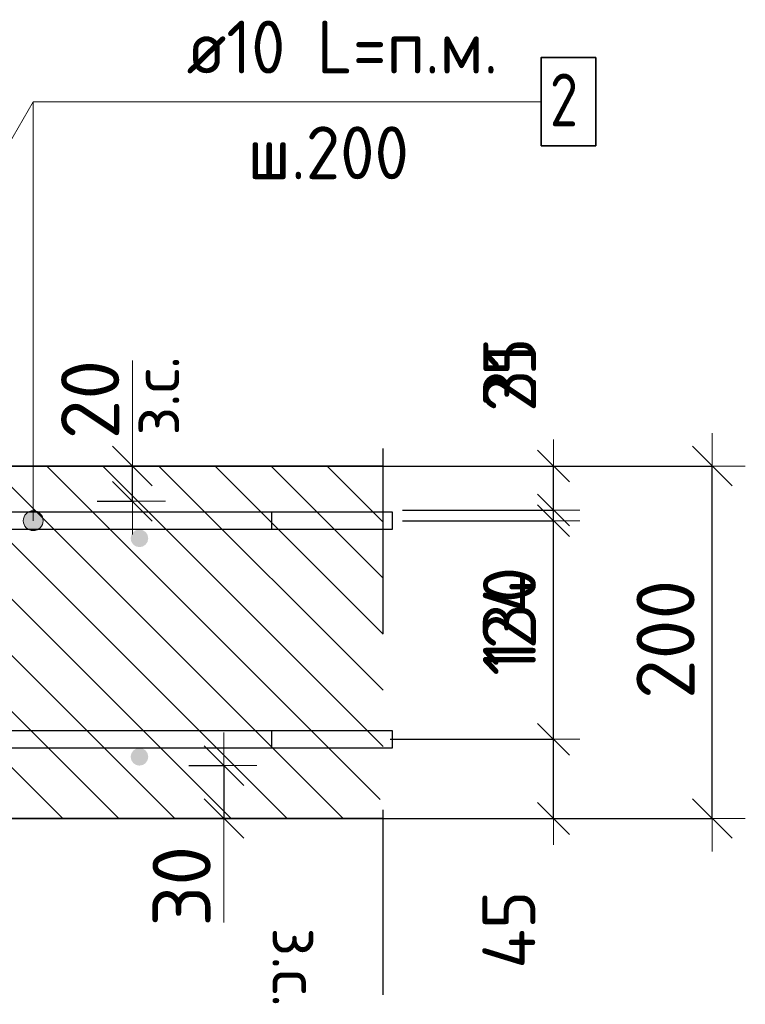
# Model space of a CAD drawing. Header units: metres. Extents: x -38 to 100, y -15 to 21.
# Tile 128 of 246: x 88.849 to 89.26, y -4.401 to -3.843. Entities that reach past the tile are written whole.
import ezdxf

# ---------------------------------------------------------------- set-up
doc = ezdxf.new("R2010")
doc.units = ezdxf.units.M
doc.header["$PDMODE"] = 65
doc.linetypes.add('______4', pattern=[0.135, 0.105, -0.03])
for name, color, linetype, lineweight in [('XR$4$Арм. стержнями верхней зоны', 180, 'Continuous', 35), ('XR$4$Арм. стержнями нижней зоны', 180, 'Continuous', 35), ('XR$4$Арм.стержн. Арматура края', 96, 'Continuous', 35), ('XR$4$ВК__отв в полу 1-2 эт', 220, 'Continuous', 25), ('XR$4$Размерная линия (1)', 7, 'Continuous', 13), ('XR$4$Размерная линия_ общее', 7, 'Continuous', 13), ('XR$6$Арм. стержнями верхней зоны', 180, 'Continuous', 35), ('XR$6$Арм. стержнями нижней зоны', 180, 'Continuous', 35), ('XR$6$Арм.стержн. Арматура края', 96, 'Continuous', 35), ('XR$6$ВК__отв в полу 1-2 эт', 220, 'Continuous', 25), ('XR$6$Размерная линия (1)', 7, 'Continuous', 13), ('XR$6$Размерная линия_ общее', 7, 'Continuous', 13)]:
    doc.layers.add(name, color=color, linetype=linetype, lineweight=lineweight)
doc.styles.add('ISOCPEUR', font='txt')
doc.dimstyles.new('DIMSTYLE_11', dxfattribs={"dimtxt": 0.033, "dimasz": 0.0375, "dimexe": 0, "dimexo": 0, "dimgap": 0.0165, "dimtad": 2, "dimdec": 0, "dimlfac": 1000, "dimrnd": 1, "dimzin": 12, "dimdsep": 46, "dimtxsty": 'ISOCPEUR', "dimblk1": 'ALL_ML_STRICH', "dimblk2": 'ALL_ML_STRICH', "dimsah": 1, "dimcen": 0, "dimclrd": 7, "dimclre": 256, "dimclrt": 7, "dimadec": 0, "dimazin": 0, "dimtfac": 1, "dimtdec": 0, "dimtix": 1, "dimtmove": 2, "dimatfit": 3, "dimfxl": 0, "dimtvp": 1.2, "dimtzin": 0, "dimlwd": 0, "dimlwe": -3, "dimarcsym": 0})
doc.dimstyles.new('DIMSTYLE_12', dxfattribs={"dimtxt": 0.03, "dimasz": 0.03, "dimexe": 0, "dimexo": 0, "dimgap": 0.015, "dimtad": 2, "dimdec": 0, "dimlfac": 1000, "dimrnd": 1, "dimzin": 12, "dimdsep": 46, "dimtxsty": 'ISOCPEUR', "dimblk1": 'ALL_ML_STRICH', "dimblk2": 'ALL_ML_STRICH', "dimsah": 1, "dimcen": 0, "dimclrd": 7, "dimclre": 256, "dimclrt": 7, "dimadec": 0, "dimazin": 0, "dimtfac": 1, "dimtdec": 0, "dimtix": 1, "dimtmove": 2, "dimatfit": 3, "dimfxl": 0, "dimtzin": 0, "dimlwd": 0, "dimlwe": -3, "dimarcsym": 0})
doc.dimstyles.new('DIMSTYLE_14', dxfattribs={"dimtxt": 0.03, "dimasz": 0.03, "dimexe": 0, "dimexo": 0, "dimgap": 0.015, "dimtad": 2, "dimdec": 0, "dimlfac": 1000, "dimrnd": 1, "dimzin": 12, "dimdsep": 46, "dimtxsty": 'ISOCPEUR', "dimblk1": 'ALL_ML_STRICH', "dimblk2": 'ALL_ML_STRICH', "dimsah": 1, "dimcen": 0, "dimclrd": 7, "dimclre": 256, "dimclrt": 7, "dimadec": 0, "dimazin": 0, "dimtfac": 1, "dimtdec": 0, "dimtix": 1, "dimtmove": 2, "dimatfit": 3, "dimfxl": 0, "dimtvp": 1.2, "dimtzin": 0, "dimlwd": 0, "dimlwe": -3, "dimarcsym": 0})
doc.dimstyles.new('DIMSTYLE_8', dxfattribs={"dimtxt": 0.033, "dimasz": 0.0375, "dimexe": 0, "dimexo": 0, "dimgap": 0.0165, "dimtad": 2, "dimdec": 0, "dimlfac": 1000, "dimrnd": 1, "dimzin": 12, "dimdsep": 46, "dimtxsty": 'ISOCPEUR', "dimblk1": 'ALL_ML_STRICH', "dimblk2": 'ALL_ML_STRICH', "dimsah": 1, "dimcen": 0, "dimclrd": 7, "dimclre": 256, "dimclrt": 7, "dimadec": 0, "dimazin": 0, "dimtfac": 1, "dimtdec": 0, "dimtix": 1, "dimtmove": 2, "dimatfit": 3, "dimfxl": 0, "dimtzin": 0, "dimlwd": 0, "dimlwe": -3, "dimarcsym": 0})
pattern_1 = [(135, (0, 0), (-0.031819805, -0.031819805), [0.4, -0.05, 0, -0.05]), (135, (-0.01591, -0.01591), (-0.031819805, -0.031819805), [0.8, -0.1, 0.1, -0.1])]

# ---------------------------------------------------------------- blocks, each defined once
blk = doc.blocks.new('ALL_ML_STRICH')
at = {"color": 0, "linetype": 'ByBlock', "lineweight": -2}
for p, q in [((0, -0.5), (0, 0.5)), ((-0.3, -0.3), (0.3, 0.3)), ((-1, 0), (0.5, 0))]:
    blk.add_line(p, q, dxfattribs=at)
blk = doc.blocks.new('*D311')
at = {"layer": 'DEFPOINTS', "color": 7, "linetype": 'Continuous', "lineweight": 13, "transparency": 33554687}
for p in [(89.03475, -4.09585), (89.03475, -4.29585), (89.24133, -4.29585)]:
    blk.add_point(p, dxfattribs=at)
at = {"layer": 'XR$4$Размерная линия_ общее', "color": 253, "linetype": 'Continuous', "lineweight": -2, "true_color": 0xa0a0a0, "transparency": 33554687}
for p, q in [((89.05475, -4.09585), (89.24133, -4.09585)), ((89.05475, -4.29585), (89.24133, -4.29585))]:
    blk.add_line(p, q, dxfattribs=at)
at = {"layer": 'XR$4$Размерная линия_ общее', "color": 7, "linetype": 'Continuous', "lineweight": -2, "transparency": 33554687}
blk.add_line((89.24133, -4.29585), (89.24133, -4.09585), dxfattribs=at)
at = {"layer": 'XR$4$Размерная линия_ общее', "color": 7, "linetype": 'Continuous', "lineweight": 13, "transparency": 33554687, "xscale": 0.0375, "yscale": 0.0375, "zscale": 0.0375}
for p, rotation in [((89.24133, -4.09585), 90), ((89.24133, -4.29585), 270)]:
    blk.add_blockref('ALL_ML_STRICH', p, dxfattribs=dict(at, rotation=rotation))
at = {"layer": 'XR$4$Размерная линия_ общее', "color": 7, "linetype": 'Continuous', "lineweight": 13, "transparency": 33554687, "insert": (89.21483, -4.1942), "char_height": 0.033, "width": 0.099, "attachment_point": 5, "rotation": 90, "style": 'ISOCPEUR'}
blk.add_mtext('\\A1;{200}', dxfattribs=at)
blk = doc.blocks.new('*D369')
at = {"layer": 'DEFPOINTS', "color": 7, "linetype": 'Continuous', "lineweight": 13, "transparency": 33554687}
for p in [(88.9244, -4.26585), (88.96439, -4.26585), (88.9244, -4.29585)]:
    blk.add_point(p, dxfattribs=at)
at = {"layer": 'XR$4$Размерная линия_ общее', "color": 253, "linetype": 'Continuous', "lineweight": -2, "true_color": 0xa0a0a0, "transparency": 33554687}
for p, q in [((88.9444, -4.26585), (88.96439, -4.26585)), ((88.9444, -4.29585), (88.96439, -4.29585))]:
    blk.add_line(p, q, dxfattribs=at)
at = {"layer": 'XR$4$Размерная линия_ общее', "color": 7, "linetype": 'Continuous', "lineweight": -2, "transparency": 33554687}
blk.add_line((88.96439, -4.26585), (88.96439, -4.29585), dxfattribs=at)
at = {"layer": 'XR$4$Размерная линия_ общее', "color": 7, "linetype": 'Continuous', "lineweight": 13, "transparency": 33554687, "xscale": 0.0375, "yscale": 0.0375, "zscale": 0.0375}
for p, rotation in [((88.96439, -4.26585), 90), ((88.96439, -4.29585), 270)]:
    blk.add_blockref('ALL_ML_STRICH', p, dxfattribs=dict(at, rotation=rotation))
at = {"layer": 'XR$4$Размерная линия_ общее', "color": 7, "linetype": 'Continuous', "lineweight": 13, "transparency": 33554687, "insert": (88.94039, -4.33427), "char_height": 0.033, "width": 0.066, "attachment_point": 5, "rotation": 90, "style": 'ISOCPEUR'}
blk.add_mtext('\\A1;{30}', dxfattribs=at)
at = {"layer": 'XR$4$Размерная линия_ общее', "color": 7, "linetype": 'Continuous', "lineweight": 13, "transparency": 33554687, "insert": (89.01893, -4.35775), "char_height": 0.027, "width": 0.00135, "attachment_point": 1, "rotation": 270, "line_spacing_factor": 0.60241, "style": 'ISOCPEUR'}
blk.add_mtext('з.с.', dxfattribs=at)
blk = doc.blocks.new('*D514')
at = {"layer": 'DEFPOINTS', "color": 7, "linetype": 'Continuous', "lineweight": 13, "transparency": 33554687}
for p in [(89.03864, -4.25085), (89.05149, -4.29585), (89.1513, -4.29585)]:
    blk.add_point(p, dxfattribs=at)
at = {"layer": 'XR$4$Размерная линия (1)', "color": 9, "linetype": 'Continuous', "lineweight": -2, "true_color": 0xc7c7c7, "transparency": 33554687}
for p, q in [((89.05864, -4.25085), (89.1513, -4.25085)), ((89.07149, -4.29585), (89.1513, -4.29585))]:
    blk.add_line(p, q, dxfattribs=at)
at = {"layer": 'XR$4$Размерная линия (1)', "color": 7, "linetype": 'Continuous', "lineweight": -2, "transparency": 33554687}
blk.add_line((89.1513, -4.29585), (89.1513, -4.25085), dxfattribs=at)
at = {"layer": 'XR$4$Размерная линия (1)', "color": 7, "linetype": 'Continuous', "lineweight": 13, "transparency": 33554687, "xscale": 0.03, "yscale": 0.03, "zscale": 0.03}
for p, rotation in [((89.1513, -4.25085), 90), ((89.1513, -4.29585), 270)]:
    blk.add_blockref('ALL_ML_STRICH', p, dxfattribs=dict(at, rotation=rotation))
at = {"layer": 'XR$4$Размерная линия (1)', "color": 7, "linetype": 'Continuous', "lineweight": 13, "transparency": 33554687, "insert": (89.12598, -4.35897), "char_height": 0.03, "width": 0.06, "attachment_point": 5, "rotation": 90, "style": 'ISOCPEUR'}
blk.add_mtext('\\A1;{45}', dxfattribs=at)
blk = doc.blocks.new('*D515')
at = {"layer": 'DEFPOINTS', "color": 7, "linetype": 'Continuous', "lineweight": 13, "transparency": 33554687}
for p in [(89.04566, -4.12685), (89.03864, -4.25085), (89.1513, -4.25085)]:
    blk.add_point(p, dxfattribs=at)
at = {"layer": 'XR$4$Размерная линия (1)', "color": 9, "linetype": 'Continuous', "lineweight": -2, "true_color": 0xc7c7c7, "transparency": 33554687}
for p, q in [((89.06566, -4.12685), (89.1513, -4.12685)), ((89.05864, -4.25085), (89.1513, -4.25085))]:
    blk.add_line(p, q, dxfattribs=at)
at = {"layer": 'XR$4$Размерная линия (1)', "color": 7, "linetype": 'Continuous', "lineweight": -2, "transparency": 33554687}
blk.add_line((89.1513, -4.25085), (89.1513, -4.12685), dxfattribs=at)
at = {"layer": 'XR$4$Размерная линия (1)', "color": 7, "linetype": 'Continuous', "lineweight": 13, "transparency": 33554687, "xscale": 0.03, "yscale": 0.03, "zscale": 0.03}
for p, rotation in [((89.1513, -4.12685), 90), ((89.1513, -4.25085), 270)]:
    blk.add_blockref('ALL_ML_STRICH', p, dxfattribs=dict(at, rotation=rotation))
at = {"layer": 'XR$4$Размерная линия (1)', "color": 7, "linetype": 'Continuous', "lineweight": 13, "transparency": 33554687, "insert": (89.1263, -4.18585), "char_height": 0.03, "width": 0.09, "attachment_point": 5, "rotation": 90, "style": 'ISOCPEUR'}
blk.add_mtext('\\A1;{124}', dxfattribs=at)
blk = doc.blocks.new('*D516')
at = {"layer": 'DEFPOINTS', "color": 7, "linetype": 'Continuous', "lineweight": 13, "transparency": 33554687}
for p in [(89.02779, -4.09585), (89.04566, -4.12685), (89.1513, -4.12685)]:
    blk.add_point(p, dxfattribs=at)
at = {"layer": 'XR$4$Размерная линия (1)', "color": 9, "linetype": 'Continuous', "lineweight": -2, "true_color": 0xc7c7c7, "transparency": 33554687}
for p, q in [((89.04779, -4.09585), (89.1513, -4.09585)), ((89.06566, -4.12685), (89.1513, -4.12685))]:
    blk.add_line(p, q, dxfattribs=at)
at = {"layer": 'XR$4$Размерная линия (1)', "color": 7, "linetype": 'Continuous', "lineweight": -2, "transparency": 33554687}
blk.add_line((89.1513, -4.12685), (89.1513, -4.09585), dxfattribs=at)
at = {"layer": 'XR$4$Размерная линия (1)', "color": 7, "linetype": 'Continuous', "lineweight": 13, "transparency": 33554687, "xscale": 0.03, "yscale": 0.03, "zscale": 0.03}
for p, rotation in [((89.1513, -4.09585), 90), ((89.1513, -4.12685), 270)]:
    blk.add_blockref('ALL_ML_STRICH', p, dxfattribs=dict(at, rotation=rotation))
at = {"layer": 'XR$4$Размерная линия (1)', "color": 7, "linetype": 'Continuous', "lineweight": 13, "transparency": 33554687, "insert": (89.12643, -4.04402), "char_height": 0.03, "width": 0.06, "attachment_point": 5, "rotation": 90, "style": 'ISOCPEUR'}
blk.add_mtext('\\A1;{31}', dxfattribs=at)
blk = doc.blocks.new('*D605')
at = {"layer": 'DEFPOINTS', "color": 7, "linetype": 'Continuous', "lineweight": 13, "transparency": 33554687}
for p in [(89.03475, -4.09585), (89.03475, -4.29585), (89.24133, -4.29585)]:
    blk.add_point(p, dxfattribs=at)
at = {"layer": 'XR$6$Размерная линия_ общее', "color": 253, "linetype": 'Continuous', "lineweight": -2, "true_color": 0xa0a0a0, "transparency": 33554687}
for p, q in [((89.05475, -4.09585), (89.24133, -4.09585)), ((89.05475, -4.29585), (89.24133, -4.29585))]:
    blk.add_line(p, q, dxfattribs=at)
at = {"layer": 'XR$6$Размерная линия_ общее', "color": 7, "linetype": 'Continuous', "lineweight": -2, "transparency": 33554687}
blk.add_line((89.24133, -4.29585), (89.24133, -4.09585), dxfattribs=at)
at = {"layer": 'XR$6$Размерная линия_ общее', "color": 7, "linetype": 'Continuous', "lineweight": 13, "transparency": 33554687, "xscale": 0.0375, "yscale": 0.0375, "zscale": 0.0375}
for p, rotation in [((89.24133, -4.09585), 90), ((89.24133, -4.29585), 270)]:
    blk.add_blockref('ALL_ML_STRICH', p, dxfattribs=dict(at, rotation=rotation))
at = {"layer": 'XR$6$Размерная линия_ общее', "color": 7, "linetype": 'Continuous', "lineweight": 13, "transparency": 33554687, "insert": (89.21483, -4.1942), "char_height": 0.033, "width": 0.099, "attachment_point": 5, "rotation": 90, "style": 'ISOCPEUR'}
blk.add_mtext('\\A1;{200}', dxfattribs=at)
blk = doc.blocks.new('*D606')
at = {"layer": 'DEFPOINTS', "color": 7, "linetype": 'Continuous', "lineweight": 13, "transparency": 33554687}
for p in [(89.03864, -4.25085), (89.05149, -4.29585), (89.1513, -4.29585)]:
    blk.add_point(p, dxfattribs=at)
at = {"layer": 'XR$6$Размерная линия (1)', "color": 9, "linetype": 'Continuous', "lineweight": -2, "true_color": 0xc7c7c7, "transparency": 33554687}
for p, q in [((89.05864, -4.25085), (89.1513, -4.25085)), ((89.07149, -4.29585), (89.1513, -4.29585))]:
    blk.add_line(p, q, dxfattribs=at)
at = {"layer": 'XR$6$Размерная линия (1)', "color": 7, "linetype": 'Continuous', "lineweight": -2, "transparency": 33554687}
blk.add_line((89.1513, -4.29585), (89.1513, -4.25085), dxfattribs=at)
at = {"layer": 'XR$6$Размерная линия (1)', "color": 7, "linetype": 'Continuous', "lineweight": 13, "transparency": 33554687, "xscale": 0.03, "yscale": 0.03, "zscale": 0.03}
for p, rotation in [((89.1513, -4.25085), 90), ((89.1513, -4.29585), 270)]:
    blk.add_blockref('ALL_ML_STRICH', p, dxfattribs=dict(at, rotation=rotation))
at = {"layer": 'XR$6$Размерная линия (1)', "color": 7, "linetype": 'Continuous', "lineweight": 13, "transparency": 33554687, "insert": (89.12598, -4.35897), "char_height": 0.03, "width": 0.06, "attachment_point": 5, "rotation": 90, "style": 'ISOCPEUR'}
blk.add_mtext('\\A1;{45}', dxfattribs=at)
blk = doc.blocks.new('*D607')
at = {"layer": 'DEFPOINTS', "color": 7, "linetype": 'Continuous', "lineweight": 13, "transparency": 33554687}
for p in [(89.04566, -4.12085), (89.03864, -4.25085), (89.1513, -4.25085)]:
    blk.add_point(p, dxfattribs=at)
at = {"layer": 'XR$6$Размерная линия (1)', "color": 9, "linetype": 'Continuous', "lineweight": -2, "true_color": 0xc7c7c7, "transparency": 33554687}
for p, q in [((89.06566, -4.12085), (89.1513, -4.12085)), ((89.05864, -4.25085), (89.1513, -4.25085))]:
    blk.add_line(p, q, dxfattribs=at)
at = {"layer": 'XR$6$Размерная линия (1)', "color": 7, "linetype": 'Continuous', "lineweight": -2, "transparency": 33554687}
blk.add_line((89.1513, -4.25085), (89.1513, -4.12085), dxfattribs=at)
at = {"layer": 'XR$6$Размерная линия (1)', "color": 7, "linetype": 'Continuous', "lineweight": 13, "transparency": 33554687, "xscale": 0.03, "yscale": 0.03, "zscale": 0.03}
for p, rotation in [((89.1513, -4.12085), 90), ((89.1513, -4.25085), 270)]:
    blk.add_blockref('ALL_ML_STRICH', p, dxfattribs=dict(at, rotation=rotation))
at = {"layer": 'XR$6$Размерная линия (1)', "color": 7, "linetype": 'Continuous', "lineweight": 13, "transparency": 33554687, "insert": (89.1263, -4.18135), "char_height": 0.03, "width": 0.09, "attachment_point": 5, "rotation": 90, "style": 'ISOCPEUR'}
blk.add_mtext('\\A1;{130}', dxfattribs=at)
blk = doc.blocks.new('*D608')
at = {"layer": 'DEFPOINTS', "color": 7, "linetype": 'Continuous', "lineweight": 13, "transparency": 33554687}
for p in [(89.02779, -4.09585), (89.04566, -4.12085), (89.1513, -4.12085)]:
    blk.add_point(p, dxfattribs=at)
at = {"layer": 'XR$6$Размерная линия (1)', "color": 9, "linetype": 'Continuous', "lineweight": -2, "true_color": 0xc7c7c7, "transparency": 33554687}
for p, q in [((89.04779, -4.09585), (89.1513, -4.09585)), ((89.06566, -4.12085), (89.1513, -4.12085))]:
    blk.add_line(p, q, dxfattribs=at)
at = {"layer": 'XR$6$Размерная линия (1)', "color": 7, "linetype": 'Continuous', "lineweight": -2, "transparency": 33554687}
blk.add_line((89.1513, -4.12085), (89.1513, -4.09585), dxfattribs=at)
at = {"layer": 'XR$6$Размерная линия (1)', "color": 7, "linetype": 'Continuous', "lineweight": 13, "transparency": 33554687, "xscale": 0.03, "yscale": 0.03, "zscale": 0.03}
for p, rotation in [((89.1513, -4.09585), 90), ((89.1513, -4.12085), 270)]:
    blk.add_blockref('ALL_ML_STRICH', p, dxfattribs=dict(at, rotation=rotation))
at = {"layer": 'XR$6$Размерная линия (1)', "color": 7, "linetype": 'Continuous', "lineweight": 13, "transparency": 33554687, "insert": (89.12643, -4.04402), "char_height": 0.03, "width": 0.06, "attachment_point": 5, "rotation": 90, "style": 'ISOCPEUR'}
blk.add_mtext('\\A1;{25}', dxfattribs=at)
blk = doc.blocks.new('*D630')
at = {"layer": 'DEFPOINTS', "color": 7, "linetype": 'Continuous', "lineweight": 13, "transparency": 33554687}
for p in [(88.87253, -4.09585), (88.87253, -4.11585), (88.91252, -4.11585)]:
    blk.add_point(p, dxfattribs=at)
at = {"layer": 'XR$6$Размерная линия_ общее', "color": 253, "linetype": 'Continuous', "lineweight": -2, "true_color": 0xa0a0a0, "transparency": 33554687}
for p, q in [((88.89253, -4.09585), (88.91252, -4.09585)), ((88.89253, -4.11585), (88.91252, -4.11585))]:
    blk.add_line(p, q, dxfattribs=at)
at = {"layer": 'XR$6$Размерная линия_ общее', "color": 7, "linetype": 'Continuous', "lineweight": -2, "transparency": 33554687}
blk.add_line((88.91252, -4.11585), (88.91252, -4.09585), dxfattribs=at)
at = {"layer": 'XR$6$Размерная линия_ общее', "color": 7, "linetype": 'Continuous', "lineweight": 13, "transparency": 33554687, "xscale": 0.0375, "yscale": 0.0375, "zscale": 0.0375}
for p, rotation in [((88.91252, -4.09585), 90), ((88.91252, -4.11585), 270)]:
    blk.add_blockref('ALL_ML_STRICH', p, dxfattribs=dict(at, rotation=rotation))
at = {"layer": 'XR$6$Размерная линия_ общее', "color": 7, "linetype": 'Continuous', "lineweight": 13, "transparency": 33554687, "insert": (88.91206, -4.07849), "char_height": 0.027, "width": 0.00135, "attachment_point": 1, "rotation": 90, "line_spacing_factor": 0.60241, "style": 'ISOCPEUR'}
blk.add_mtext('з.с.', dxfattribs=at)
at = {"layer": 'XR$6$Размерная линия_ общее', "color": 7, "linetype": 'Continuous', "lineweight": 13, "transparency": 33554687, "insert": (88.88852, -4.05812), "char_height": 0.033, "width": 0.066, "attachment_point": 5, "rotation": 90, "style": 'ISOCPEUR'}
blk.add_mtext('\\A1;{20}', dxfattribs=at)
blk = doc.blocks.new('*D631')
at = {"layer": 'DEFPOINTS', "color": 7, "linetype": 'Continuous', "lineweight": 13, "transparency": 33554687}
for p in [(88.9244, -4.26585), (88.96439, -4.26585), (88.9244, -4.29585)]:
    blk.add_point(p, dxfattribs=at)
at = {"layer": 'XR$6$Размерная линия_ общее', "color": 253, "linetype": 'Continuous', "lineweight": -2, "true_color": 0xa0a0a0, "transparency": 33554687}
for p, q in [((88.9444, -4.26585), (88.96439, -4.26585)), ((88.9444, -4.29585), (88.96439, -4.29585))]:
    blk.add_line(p, q, dxfattribs=at)
at = {"layer": 'XR$6$Размерная линия_ общее', "color": 7, "linetype": 'Continuous', "lineweight": -2, "transparency": 33554687}
blk.add_line((88.96439, -4.26585), (88.96439, -4.29585), dxfattribs=at)
at = {"layer": 'XR$6$Размерная линия_ общее', "color": 7, "linetype": 'Continuous', "lineweight": 13, "transparency": 33554687, "xscale": 0.0375, "yscale": 0.0375, "zscale": 0.0375}
for p, rotation in [((88.96439, -4.26585), 90), ((88.96439, -4.29585), 270)]:
    blk.add_blockref('ALL_ML_STRICH', p, dxfattribs=dict(at, rotation=rotation))
at = {"layer": 'XR$6$Размерная линия_ общее', "color": 7, "linetype": 'Continuous', "lineweight": 13, "transparency": 33554687, "insert": (88.94039, -4.33427), "char_height": 0.033, "width": 0.066, "attachment_point": 5, "rotation": 90, "style": 'ISOCPEUR'}
blk.add_mtext('\\A1;{30}', dxfattribs=at)
at = {"layer": 'XR$6$Размерная линия_ общее', "color": 7, "linetype": 'Continuous', "lineweight": 13, "transparency": 33554687, "insert": (89.01893, -4.35775), "char_height": 0.027, "width": 0.00135, "attachment_point": 1, "rotation": 270, "line_spacing_factor": 0.60241, "style": 'ISOCPEUR'}
blk.add_mtext('з.с.', dxfattribs=at)

msp = doc.modelspace()

# ---------------------------------------------------------------- hatches: boundary and pattern name
at = {"linetype": 'Continuous', "lineweight": 13, "transparency": 33554687}
h = msp.add_hatch(dxfattribs=at)
h.set_pattern_fill('__________540', scale=0.015, style=0, pattern_type=2)
h.set_pattern_definition(pattern_1)
h.paths.add_polyline_path([(88.46635, -4.09585), (88.46635, -4.29585), (89.05475, -4.29585), (89.05475, -4.09585)], flags=0)
h = msp.add_hatch(dxfattribs=at)
h.set_pattern_fill('__________540', scale=0.015, style=0, pattern_type=2)
h.set_pattern_definition(pattern_1)
h.paths.add_polyline_path([(88.46635, -4.09585), (88.46635, -4.29585), (89.05475, -4.29585), (89.05475, -4.09585)], flags=0)
at = {"layer": 'XR$4$Арм. стержнями верхней зоны', "linetype": 'Continuous', "lineweight": 13, "transparency": 33554687}
for points in [[(88.85904, -4.12201), (88.85341, -4.12201), (88.85139, -4.12403)], [(88.85904, -4.12201), (88.85139, -4.12403), (88.86106, -4.12403)], [(88.85341, -4.12201), (88.85904, -4.12201), (88.85622, -4.12122)], [(88.86106, -4.12403), (88.85139, -4.12403), (88.8506, -4.12685)], [(88.86106, -4.12403), (88.8506, -4.12685), (88.86185, -4.12685)], [(88.86185, -4.12685), (88.8506, -4.12685), (88.85139, -4.12966)], [(88.86185, -4.12685), (88.85139, -4.12966), (88.86106, -4.12966)], [(88.86106, -4.12966), (88.85139, -4.12966), (88.85341, -4.13168)], [(88.86106, -4.12966), (88.85341, -4.13168), (88.85904, -4.13168)], [(88.85904, -4.13168), (88.85341, -4.13168), (88.85622, -4.13247)]]:
    msp.add_hatch(color=7, dxfattribs=at).paths.add_polyline_path(points)
at = {"layer": 'XR$4$Арм. стержнями верхней зоны', "linetype": 'Continuous', "lineweight": 50, "transparency": 33554687}
msp.add_hatch(color=4, dxfattribs=at).paths.add_polyline_path([(88.92147, -4.13685), (88.92109, -4.13493), (88.92001, -4.13331), (88.91839, -4.13223), (88.91647, -4.13185), (88.91456, -4.13223), (88.91294, -4.13331), (88.91186, -4.13493), (88.91147, -4.13685), (88.91186, -4.13876), (88.91294, -4.14038), (88.91456, -4.14147), (88.91647, -4.14185), (88.91839, -4.14147), (88.92001, -4.14038), (88.92109, -4.13876)])
at = {"layer": 'XR$4$Арм. стержнями нижней зоны', "linetype": 'Continuous', "lineweight": 50, "transparency": 33554687}
msp.add_hatch(color=4, dxfattribs=at).paths.add_polyline_path([(88.92147, -4.26085), (88.92109, -4.25893), (88.92001, -4.25731), (88.91839, -4.25623), (88.91647, -4.25585), (88.91456, -4.25623), (88.91294, -4.25731), (88.91186, -4.25893), (88.91147, -4.26085), (88.91186, -4.26276), (88.91294, -4.26438), (88.91456, -4.26547), (88.91647, -4.26585), (88.91839, -4.26547), (88.92001, -4.26438), (88.92109, -4.26276)])
at = {"layer": 'XR$6$Арм. стержнями верхней зоны', "linetype": 'Continuous', "lineweight": 13, "transparency": 33554687}
for points in [[(88.85904, -4.12201), (88.85341, -4.12201), (88.85139, -4.12403)], [(88.85904, -4.12201), (88.85139, -4.12403), (88.86106, -4.12403)], [(88.85341, -4.12201), (88.85904, -4.12201), (88.85622, -4.12122)], [(88.86106, -4.12403), (88.85139, -4.12403), (88.8506, -4.12685)], [(88.86106, -4.12403), (88.8506, -4.12685), (88.86185, -4.12685)], [(88.86185, -4.12685), (88.8506, -4.12685), (88.85139, -4.12966)], [(88.86185, -4.12685), (88.85139, -4.12966), (88.86106, -4.12966)], [(88.86106, -4.12966), (88.85139, -4.12966), (88.85341, -4.13168)], [(88.86106, -4.12966), (88.85341, -4.13168), (88.85904, -4.13168)], [(88.85904, -4.13168), (88.85341, -4.13168), (88.85622, -4.13247)]]:
    msp.add_hatch(color=7, dxfattribs=at).paths.add_polyline_path(points)
at = {"layer": 'XR$6$Арм. стержнями верхней зоны', "linetype": 'Continuous', "lineweight": 50, "transparency": 33554687}
msp.add_hatch(color=4, dxfattribs=at).paths.add_polyline_path([(88.92147, -4.13685), (88.92109, -4.13493), (88.92001, -4.13331), (88.91839, -4.13223), (88.91647, -4.13185), (88.91456, -4.13223), (88.91294, -4.13331), (88.91186, -4.13493), (88.91147, -4.13685), (88.91186, -4.13876), (88.91294, -4.14038), (88.91456, -4.14147), (88.91647, -4.14185), (88.91839, -4.14147), (88.92001, -4.14038), (88.92109, -4.13876)])
at = {"layer": 'XR$6$Арм. стержнями нижней зоны', "linetype": 'Continuous', "lineweight": 50, "transparency": 33554687}
msp.add_hatch(color=4, dxfattribs=at).paths.add_polyline_path([(88.92147, -4.26085), (88.92109, -4.25893), (88.92001, -4.25731), (88.91839, -4.25623), (88.91647, -4.25585), (88.91456, -4.25623), (88.91294, -4.25731), (88.91186, -4.25893), (88.91147, -4.26085), (88.91186, -4.26276), (88.91294, -4.26438), (88.91456, -4.26547), (88.91647, -4.26585), (88.91839, -4.26547), (88.92001, -4.26438), (88.92109, -4.26276)])

# ---------------------------------------------------------------- linework, layer by layer
at = {"color": 7, "linetype": '______4', "lineweight": 25, "transparency": 33554687}
msp.add_line((89.05475, -4.39585), (89.05475, -3.99585), dxfattribs=at)
msp.add_line((89.05475, -4.39585), (89.05475, -3.99585), dxfattribs=at)
at = {"color": 7, "linetype": 'Continuous', "lineweight": 13, "transparency": 33554687}
for p, q in [((88.91252, -4.09585), (88.91252, -4.03585)), ((88.96439, -4.29585), (88.96439, -4.35485)), ((88.96439, -4.29585), (88.96439, -4.35485))]:
    msp.add_line(p, q, dxfattribs=at)
at = {"color": 7, "linetype": 'Continuous', "lineweight": 35, "transparency": 33554687}
for p, q in [((89.05475, -4.09585), (88.46635, -4.09585)), ((89.05475, -4.09585), (88.46635, -4.09585)), ((88.71635, -4.29585), (89.05475, -4.29585)), ((88.71635, -4.29585), (89.05475, -4.29585))]:
    msp.add_line(p, q, dxfattribs=at)
at = {"layer": 'XR$4$Арм. стержнями верхней зоны', "color": 7, "linetype": 'Continuous', "lineweight": 13, "transparency": 33554687}
for p, q in [((88.85622, -3.88904), (89.14422, -3.88904)), ((88.85622, -3.88904), (88.85622, -4.12685)), ((88.85622, -4.12122), (88.85622, -4.12122)), ((88.8506, -4.12685), (88.8506, -4.12685)), ((88.86185, -4.12685), (88.86185, -4.12685)), ((88.85622, -4.13247), (88.85622, -4.13247))]:
    msp.add_line(p, q, dxfattribs=at)
at = {"layer": 'XR$4$Арм. стержнями верхней зоны', "color": 7, "linetype": 'Continuous', "lineweight": 35, "transparency": 33554687}
msp.add_lwpolyline([(89.14422, -3.91404), (89.17522, -3.91404), (89.17522, -3.86404), (89.14422, -3.86404), (89.14422, -3.91404)], dxfattribs=at)
at = {"layer": 'XR$4$Арм. стержнями верхней зоны', "color": 4, "linetype": 'Continuous', "lineweight": 25, "transparency": 33554687}
msp.add_lwpolyline([(88.49135, -4.12185), (89.05975, -4.12185), (89.05975, -4.13185), (88.49135, -4.13185), (88.49135, -4.12185)], dxfattribs=at)
at = {"layer": 'XR$4$Арм. стержнями верхней зоны', "color": 7, "linetype": 'Continuous', "lineweight": 13, "transparency": 33554687}
msp.add_circle((88.85622, -4.12685), 0.00563, dxfattribs=at)
at = {"layer": 'XR$4$Арм. стержнями нижней зоны', "color": 4, "linetype": 'Continuous', "lineweight": 25, "transparency": 33554687}
msp.add_lwpolyline([(88.49135, -4.24585), (89.05975, -4.24585), (89.05975, -4.25585), (88.49135, -4.25585), (88.49135, -4.24585)], dxfattribs=at)
at = {"layer": 'XR$4$Арм.стержн. Арматура края', "color": 4, "linetype": 'Continuous', "lineweight": 25, "transparency": 33554687}
for points in [[(88.51992, -4.12185), (88.99135, -4.12185), (88.99135, -4.13185), (88.52061, -4.13185)], [(88.52061, -4.24585), (88.99135, -4.24585), (88.99135, -4.25585)], [(88.99135, -4.25585), (88.51992, -4.25585)]]:
    msp.add_lwpolyline(points, dxfattribs=at)
at = {"layer": 'XR$4$ВК__отв в полу 1-2 эт', "color": 7, "linetype": 'Continuous', "lineweight": 13, "transparency": 33554687}
msp.add_line((88.71647, -4.13085), (88.85622, -3.88904), dxfattribs=at)
at = {"layer": 'XR$6$Арм. стержнями верхней зоны', "color": 7, "linetype": 'Continuous', "lineweight": 13, "transparency": 33554687}
for p, q in [((88.85622, -3.88904), (89.14422, -3.88904)), ((88.85622, -3.88904), (88.85622, -4.12685)), ((88.85622, -4.12122), (88.85622, -4.12122)), ((88.8506, -4.12685), (88.8506, -4.12685)), ((88.86185, -4.12685), (88.86185, -4.12685)), ((88.85622, -4.13247), (88.85622, -4.13247))]:
    msp.add_line(p, q, dxfattribs=at)
at = {"layer": 'XR$6$Арм. стержнями верхней зоны', "color": 7, "linetype": 'Continuous', "lineweight": 35, "transparency": 33554687}
msp.add_lwpolyline([(89.14422, -3.91404), (89.17522, -3.91404), (89.17522, -3.86404), (89.14422, -3.86404), (89.14422, -3.91404)], dxfattribs=at)
at = {"layer": 'XR$6$Арм. стержнями верхней зоны', "color": 4, "linetype": 'Continuous', "lineweight": 25, "transparency": 33554687}
msp.add_lwpolyline([(88.49135, -4.12185), (89.05975, -4.12185), (89.05975, -4.13185), (88.49135, -4.13185), (88.49135, -4.12185)], dxfattribs=at)
at = {"layer": 'XR$6$Арм. стержнями верхней зоны', "color": 7, "linetype": 'Continuous', "lineweight": 13, "transparency": 33554687}
msp.add_circle((88.85622, -4.12685), 0.00563, dxfattribs=at)
at = {"layer": 'XR$6$Арм. стержнями нижней зоны', "color": 4, "linetype": 'Continuous', "lineweight": 25, "transparency": 33554687}
msp.add_lwpolyline([(88.49135, -4.24585), (89.05975, -4.24585), (89.05975, -4.25585), (88.49135, -4.25585), (88.49135, -4.24585)], dxfattribs=at)
at = {"layer": 'XR$6$Арм.стержн. Арматура края', "color": 4, "linetype": 'Continuous', "lineweight": 25, "transparency": 33554687}
for points in [[(88.51992, -4.12185), (88.99135, -4.12185), (88.99135, -4.13185), (88.52061, -4.13185)], [(88.52061, -4.24585), (88.99135, -4.24585), (88.99135, -4.25585)], [(88.99135, -4.25585), (88.51992, -4.25585)]]:
    msp.add_lwpolyline(points, dxfattribs=at)
at = {"layer": 'XR$6$ВК__отв в полу 1-2 эт', "color": 7, "linetype": 'Continuous', "lineweight": 13, "transparency": 33554687}
msp.add_line((88.71647, -4.13085), (88.85622, -3.88904), dxfattribs=at)

# ---------------------------------------------------------------- texts
at = {"layer": 'XR$4$Арм. стержнями верхней зоны', "color": 7, "linetype": 'Continuous', "lineweight": 25, "transparency": 33554687, "char_height": 0.03, "attachment_point": 7, "style": 'ISOCPEUR'}
for s, insert, width in [('\\W0.94;ø10 L=п.м.', (88.94322, -3.87304), 0.1999832), ('\\W0.78;2', (89.14922, -3.90304), 0.0326407), ('\\W0.95;ш.200 ', (88.97772, -3.93304), 0.1311997)]:
    msp.add_mtext(s, dxfattribs=dict(at, insert=insert, width=width))
at = {"layer": 'XR$6$Арм. стержнями верхней зоны', "color": 7, "linetype": 'Continuous', "lineweight": 25, "transparency": 33554687, "char_height": 0.03, "attachment_point": 7, "style": 'ISOCPEUR'}
for s, insert, width in [('\\W0.94;ø10 L=п.м.', (88.94322, -3.87304), 0.1999832), ('\\W0.78;2', (89.14922, -3.90304), 0.0326407), ('\\W0.95;ш.200 ', (88.97772, -3.93304), 0.1311997)]:
    msp.add_mtext(s, dxfattribs=dict(at, insert=insert, width=width))

# ---------------------------------------------------------------- dimensions: what is measured, and where the dimension line sits
at = {"layer": 'XR$4$Размерная линия (1)', "color": 7, "linetype": 'Continuous', "lineweight": 13, "transparency": 33554687}
for base, p1, p2, dimstyle, picture, middle in [((89.1513, -4.09585), (89.06566, -4.12685), (89.04779, -4.09585), 'DIMSTYLE_14', '*D516', (89.12643, -4.04402)), ((89.1513, -4.12685), (89.05864, -4.25085), (89.06566, -4.12685), 'DIMSTYLE_12', '*D515', (89.1263, -4.18585)), ((89.1513, -4.25085), (89.07149, -4.29585), (89.05864, -4.25085), 'DIMSTYLE_14', '*D514', (89.12598, -4.35897))]:
    dim = msp.add_linear_dim(base=base, p1=p1, p2=p2, angle=90, dimstyle=dimstyle, override={"dimpost": '<>', "dimclrd": 7, "dimclre": 9, "dimclrt": 7, "dimlwd": 0, "dimlwe": 65533}, dxfattribs=at)
    dim.commit()
    dim.dimension.update_dxf_attribs({"geometry": picture, "text_midpoint": middle, "dimtype": 160})
at = {"layer": 'XR$4$Размерная линия_ общее', "color": 7, "linetype": 'Continuous', "lineweight": 13, "transparency": 33554687}
dim = msp.add_linear_dim(base=(89.24133, -4.09585), p1=(89.05475, -4.29585), p2=(89.05475, -4.09585), angle=90, dimstyle='DIMSTYLE_8', override={"dimpost": '<>', "dimclrd": 7, "dimclre": 253, "dimclrt": 7, "dimlwd": 0, "dimlwe": 65533}, dxfattribs=at)
dim.commit()
dim.dimension.update_dxf_attribs({"geometry": '*D311', "text_midpoint": (89.21483, -4.1942), "dimtype": 160})
dim = msp.add_linear_dim(base=(88.96439, -4.29585), p1=(88.9444, -4.26585), p2=(88.9444, -4.29585), angle=270, text='<>\\Xз.с.', dimstyle='DIMSTYLE_11', override={"dimpost": '<>', "dimclrd": 7, "dimclre": 253, "dimclrt": 7, "dimlwd": 0, "dimlwe": 65533}, dxfattribs=at)
dim.commit()
dim.dimension.update_dxf_attribs({"geometry": '*D369', "text_midpoint": (88.94039, -4.33427), "dimtype": 160})
at = {"layer": 'XR$6$Размерная линия (1)', "color": 7, "linetype": 'Continuous', "lineweight": 13, "transparency": 33554687}
for base, p1, p2, dimstyle, picture, middle in [((89.1513, -4.09585), (89.06566, -4.12085), (89.04779, -4.09585), 'DIMSTYLE_14', '*D608', (89.12643, -4.04402)), ((89.1513, -4.12085), (89.05864, -4.25085), (89.06566, -4.12085), 'DIMSTYLE_12', '*D607', (89.1263, -4.18135)), ((89.1513, -4.25085), (89.07149, -4.29585), (89.05864, -4.25085), 'DIMSTYLE_14', '*D606', (89.12598, -4.35897))]:
    dim = msp.add_linear_dim(base=base, p1=p1, p2=p2, angle=90, dimstyle=dimstyle, override={"dimpost": '<>', "dimclrd": 7, "dimclre": 9, "dimclrt": 7, "dimlwd": 0, "dimlwe": 65533}, dxfattribs=at)
    dim.commit()
    dim.dimension.update_dxf_attribs({"geometry": picture, "text_midpoint": middle, "dimtype": 160})
at = {"layer": 'XR$6$Размерная линия_ общее', "color": 7, "linetype": 'Continuous', "lineweight": 13, "transparency": 33554687}
for base, p1, p2, angle, picture, middle in [((88.91252, -4.09585), (88.89253, -4.11585), (88.89253, -4.09585), 90, '*D630', (88.88852, -4.05812)), ((88.96439, -4.29585), (88.9444, -4.26585), (88.9444, -4.29585), 270, '*D631', (88.94039, -4.33427))]:
    dim = msp.add_linear_dim(base=base, p1=p1, p2=p2, angle=angle, text='<>\\Xз.с.', dimstyle='DIMSTYLE_11', override={"dimpost": '<>', "dimclrd": 7, "dimclre": 253, "dimclrt": 7, "dimlwd": 0, "dimlwe": 65533}, dxfattribs=at)
    dim.commit()
    dim.dimension.update_dxf_attribs({"geometry": picture, "text_midpoint": middle, "dimtype": 160})
dim = msp.add_linear_dim(base=(89.24133, -4.09585), p1=(89.05475, -4.29585), p2=(89.05475, -4.09585), angle=90, dimstyle='DIMSTYLE_8', override={"dimpost": '<>', "dimclrd": 7, "dimclre": 253, "dimclrt": 7, "dimlwd": 0, "dimlwe": 65533}, dxfattribs=at)
dim.commit()
dim.dimension.update_dxf_attribs({"geometry": '*D605', "text_midpoint": (89.21483, -4.1942), "dimtype": 160})

doc.saveas('drawing.dxf')
